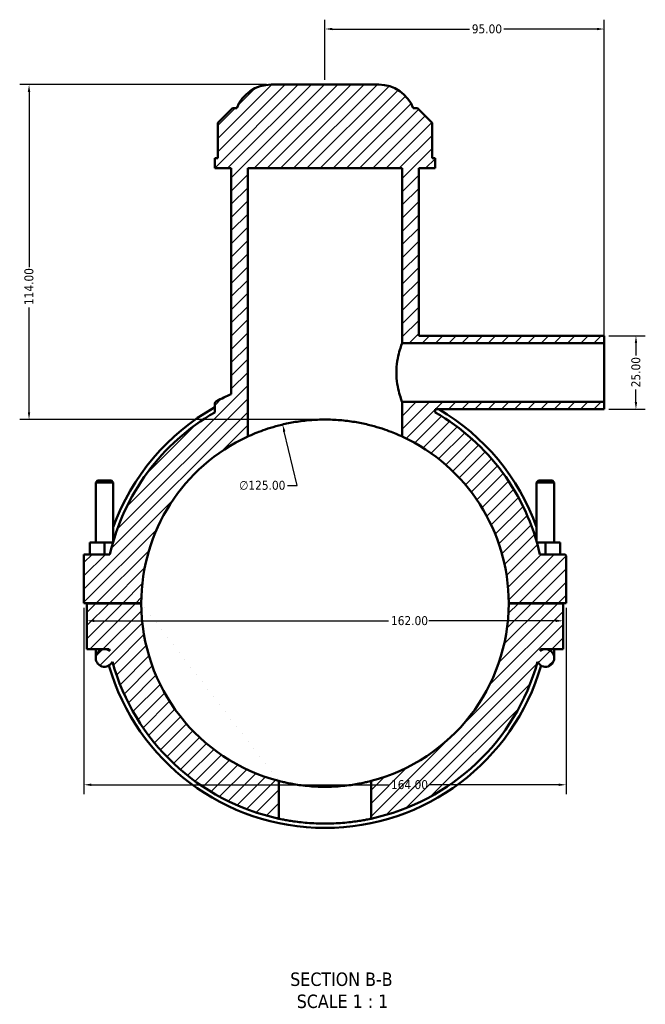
# Model space of a CAD drawing. Header units: millimetres. Extents: x 0 to 898, y -421 to 963.
# Tile 1 of 6: x 304 to 517, y -421 to -86. Entities that reach past the tile are written whole.
import ezdxf

# ---------------------------------------------------------------- set-up
doc = ezdxf.new("R2010")
doc.units = ezdxf.units.MM
for name, color, linetype, lineweight in [('Dimension (ANSI)', 7, 'Continuous', 25), ('Hatch (ANSI)', 7, 'Continuous', 18), ('Symbol (ANSI)', 7, 'Continuous', 25), ('Visible (ANSI)', 7, 'Continuous', 50)]:
    doc.layers.add(name, color=color, linetype=linetype, lineweight=lineweight)
doc.styles.add('Label Text (ANSI)', font='tahoma.ttf')
doc.styles.add('Note Text (ANSI)', font='tahoma.ttf')
doc.dimstyles.new('Default - mm (ANSI)', dxfattribs={"dimtxt": 3.048, "dimasz": 2.5, "dimexe": 3.175, "dimexo": 1.6002, "dimgap": 0.8, "dimtad": 0, "dimtoh": 1, "dimrnd": 1e-08, "dimzin": 4, "dimdsep": 46, "dimtxsty": 'Note Text (ANSI)', "dimcen": 0.09, "dimdle": 10, "dimclrd": 256, "dimclre": 256, "dimclrt": 230, "dimadec": 1, "dimazin": 1, "dimtfac": 1, "dimtofl": 0, "dimtmove": 0, "dimatfit": 3, "dimfxl": 1, "dimtolj": 1, "dimtzin": 4, "dimlwd": -1, "dimlwe": -1, "dimarcsym": 0})

# ---------------------------------------------------------------- blocks, each defined once
blk = doc.blocks.new('*D7')
at = {"layer": 'Defpoints', "color": 0, "transparency": 16777216}
for p in [(393.63, -224.14), (422.44, -345.78)]:
    blk.add_point(p, dxfattribs=at)
at = {"layer": 'Dimension (ANSI)', "transparency": 16777216}
for p, q in [((398.55, -244.94), (394.2, -226.58)), ((395.33, -244.94), (398.55, -244.94))]:
    blk.add_line(p, q, dxfattribs=at)
blk.add_solid([(394.61, -226.48), (393.8, -226.67), (393.63, -224.14)], dxfattribs=at)
at = {"layer": 'Dimension (ANSI)', "color": 230, "true_color": 0xff0080, "transparency": 16777216, "insert": (378.85, -243.3), "char_height": 3.048, "attachment_point": 1, "style": 'Note Text (ANSI)'}
blk.add_mtext('\\A1;∅125.00', dxfattribs=at)
blk = doc.blocks.new('*D9')
at = {"layer": 'Defpoints', "color": 0, "transparency": 16777216}
for p in [(389.69, -108.46), (307.37, -222.46), (408.03, -222.46)]:
    blk.add_point(p, dxfattribs=at)
at = {"layer": 'Dimension (ANSI)', "transparency": 16777216}
for p, q in [((388.09, -108.46), (304.19, -108.46)), ((307.37, -110.96), (307.37, -170.62)), ((307.37, -219.96), (307.37, -184.3)), ((406.43, -222.46), (304.19, -222.46))]:
    blk.add_line(p, q, dxfattribs=at)
for points in [[(306.95, -110.96), (307.78, -110.96), (307.37, -108.46)], [(306.95, -219.96), (307.78, -219.96), (307.37, -222.46)]]:
    blk.add_solid(points, dxfattribs=at)
at = {"layer": 'Dimension (ANSI)', "color": 230, "true_color": 0xff0080, "transparency": 16777216, "insert": (305.78, -183.5), "char_height": 3.048, "attachment_point": 1, "rotation": 90, "style": 'Note Text (ANSI)'}
blk.add_mtext('\\A1;114.00', dxfattribs=at)
blk = doc.blocks.new('*D10')
at = {"layer": 'Defpoints', "color": 0, "transparency": 16777216}
for p in [(503.03, -193.96), (503.03, -218.96), (513.81, -218.96)]:
    blk.add_point(p, dxfattribs=at)
at = {"layer": 'Dimension (ANSI)', "transparency": 16777216}
for p, q in [((504.63, -193.96), (516.99, -193.96)), ((513.81, -196.46), (513.81, -200.65)), ((513.81, -216.46), (513.81, -212.28)), ((504.63, -218.96), (516.99, -218.96))]:
    blk.add_line(p, q, dxfattribs=at)
for points in [[(513.39, -196.46), (514.23, -196.46), (513.81, -193.96)], [(513.39, -216.46), (514.23, -216.46), (513.81, -218.96)]]:
    blk.add_solid(points, dxfattribs=at)
at = {"layer": 'Dimension (ANSI)', "color": 230, "true_color": 0xff0080, "transparency": 16777216, "insert": (512.22, -211.48), "char_height": 3.048, "attachment_point": 1, "rotation": 90, "style": 'Note Text (ANSI)'}
blk.add_mtext('\\A1;25.00', dxfattribs=at)
blk = doc.blocks.new('*D11')
at = {"layer": 'Defpoints', "color": 0, "transparency": 16777216}
for p in [(503.03, -89.55), (408.03, -108.46), (503.03, -196.46)]:
    blk.add_point(p, dxfattribs=at)
at = {"layer": 'Dimension (ANSI)', "transparency": 16777216}
for p, q in [((408.03, -106.86), (408.03, -86.38)), ((503.03, -194.86), (503.03, -86.38)), ((410.53, -89.55), (457.17, -89.55)), ((500.53, -89.55), (468.89, -89.55))]:
    blk.add_line(p, q, dxfattribs=at)
for points in [[(410.53, -89.14), (410.53, -89.97), (408.03, -89.55)], [(500.53, -89.14), (500.53, -89.97), (503.03, -89.55)]]:
    blk.add_solid(points, dxfattribs=at)
at = {"layer": 'Dimension (ANSI)', "color": 230, "true_color": 0xff0080, "transparency": 16777216, "insert": (457.97, -87.97), "char_height": 3.048, "attachment_point": 1, "style": 'Note Text (ANSI)'}
blk.add_mtext('\\A1;95.00', dxfattribs=at)
blk = doc.blocks.new('*D12')
at = {"layer": 'Defpoints', "color": 0, "transparency": 16777216}
for p in [(326.03, -284.91), (490.03, -284.91), (490.03, -346.76)]:
    blk.add_point(p, dxfattribs=at)
at = {"layer": 'Dimension (ANSI)', "transparency": 16777216}
for p, q in [((326.03, -286.51), (326.03, -349.93)), ((490.03, -286.51), (490.03, -349.93)), ((328.53, -346.76), (429.69, -346.76)), ((487.53, -346.76), (443.37, -346.76))]:
    blk.add_line(p, q, dxfattribs=at)
for points in [[(328.53, -346.34), (328.53, -347.18), (326.03, -346.76)], [(487.53, -346.34), (487.53, -347.18), (490.03, -346.76)]]:
    blk.add_solid(points, dxfattribs=at)
at = {"layer": 'Dimension (ANSI)', "color": 230, "true_color": 0xff0080, "transparency": 16777216, "insert": (430.49, -345.17), "char_height": 3.048, "attachment_point": 1, "style": 'Note Text (ANSI)'}
blk.add_mtext('\\A1;164.00', dxfattribs=at)
blk = doc.blocks.new('*D13')
at = {"layer": 'Defpoints', "color": 0, "transparency": 16777216}
for p in [(327.03, -290.95), (489.03, -290.95), (489.03, -290.95)]:
    blk.add_point(p, dxfattribs=at)
at = {"layer": 'Dimension (ANSI)', "transparency": 16777216}
for p, q in [((329.53, -290.95), (429.69, -290.95)), ((486.53, -290.95), (443.37, -290.95))]:
    blk.add_line(p, q, dxfattribs=at)
for points in [[(329.53, -290.54), (329.53, -291.37), (327.03, -290.95)], [(486.53, -290.54), (486.53, -291.37), (489.03, -290.95)]]:
    blk.add_solid(points, dxfattribs=at)
at = {"layer": 'Dimension (ANSI)', "color": 230, "true_color": 0xff0080, "transparency": 16777216, "insert": (430.49, -289.37), "char_height": 3.048, "attachment_point": 1, "style": 'Note Text (ANSI)'}
blk.add_mtext('\\A1;162.00', dxfattribs=at)

msp = doc.modelspace()

# ---------------------------------------------------------------- hatches: boundary and pattern name
at = {"layer": 'Hatch (ANSI)'}
h = msp.add_hatch(dxfattribs=at)
h.set_pattern_fill('ANSI31', color=256, scale=25.4, style=0)
h.set_pattern_definition([(45, (0, 0), (-2.245064, 2.245064), [])])
edge = h.paths.add_edge_path()
edge.add_line((376.156, -136.961), (376.156, -213.772))
edge.add_ellipse((408.031, -284.961), major_axis=(-31.875, 71.19), ratio=1, start_angle=0, end_angle=4.06422)
edge.add_spline(control_points=[(371.191, -216.21), (371.058, -216.281), (370.94, -216.375), (370.742, -216.601), (370.664, -216.731), (370.558, -217.012), (370.531, -217.161), (370.531, -217.312)], knot_values=[-0.1352228, -0.1352228, -0.1352228, -0.1352228, -0.0901485, -0.0901485, -0.0450743, -0.0450743, 0, 0, 0, 0], degree=3, periodic=0)
edge.add_line((370.531, -217.312), (370.531, -220.009))
edge.add_ellipse((408.031, -284.961), major_axis=(-37.5, 64.952), ratio=1, start_angle=0, end_angle=47.19306)
edge.add_line((334.897, -268.336), (326.031, -268.336))
edge.add_line((326.031, -268.336), (326.031, -284.911))
edge.add_line((326.031, -284.911), (345.531, -284.911))
edge.add_ellipse((408.031, -284.961), major_axis=(-62.5, 0.05), ratio=1, start_angle=294.88042, end_angle=360, ccw=False)
edge.add_line((381.781, -228.241), (381.781, -136.961))
edge.add_line((381.781, -136.961), (434.281, -136.961))
edge.add_line((434.281, -136.961), (434.281, -196.461))
edge.add_line((434.281, -196.461), (503.031, -196.461))
edge.add_line((503.031, -196.461), (503.031, -193.961))
edge.add_line((503.031, -193.961), (439.906, -193.961))
edge.add_line((439.906, -193.961), (439.906, -136.961))
edge.add_line((439.906, -136.961), (445.531, -136.961))
edge.add_line((445.531, -136.961), (445.531, -133.541))
edge.add_line((445.531, -133.541), (444.501, -133.541))
edge.add_line((444.501, -133.541), (444.501, -121.441))
edge.add_line((444.501, -121.441), (439.501, -116.441))
edge.add_line((439.501, -116.441), (438.031, -116.441))
edge.add_ellipse((426.377, -120.961), major_axis=(11.654, 4.52), ratio=1, start_angle=0, end_angle=68.80151)
edge.add_line((426.377, -108.461), (389.685, -108.461))
edge.add_ellipse((389.685, -120.961), major_axis=(0, 12.5), ratio=1, start_angle=0, end_angle=68.80151)
edge.add_line((378.031, -116.441), (376.561, -116.441))
edge.add_line((376.561, -116.441), (371.561, -121.441))
edge.add_line((371.561, -121.441), (371.561, -133.541))
edge.add_line((371.561, -133.541), (370.531, -133.541))
edge.add_line((370.531, -133.541), (370.531, -136.961))
edge.add_line((370.531, -136.961), (376.156, -136.961))
edge = h.paths.add_edge_path()
edge.add_line((423.711, -345.463), (423.711, -358.304))
edge.add_ellipse((408.031, -284.961), major_axis=(15.68, -73.343), ratio=1, start_angle=0, end_angle=62.51682)
edge.add_ellipse((483.031, -303.586), major_axis=(-2.698, -1.311), ratio=1, start_angle=0, end_angle=244.08115)
edge.add_line((483.031, -300.586), (489.031, -300.586))
edge.add_line((489.031, -300.586), (489.031, -285.011))
edge.add_line((489.031, -285.011), (470.531, -285.011))
edge.add_ellipse((408.031, -284.961), major_axis=(62.5, -0.05), ratio=1, start_angle=284.57543, end_angle=360, ccw=False)
edge = h.paths.add_edge_path(flags=0)
edge.add_ellipse((483.031, -303.586), major_axis=(0, 3), ratio=1, start_angle=0, end_angle=36.18848)
edge.add_ellipse((408.031, -284.961), major_axis=(73.229, -16.204), ratio=1, start_angle=0, end_angle=0.45245)
edge.add_line((481.386, -300.586), (483.031, -300.586))
edge = h.paths.add_edge_path()
edge.add_ellipse((489.531, -268.836), major_axis=(0.5, 0), ratio=1, start_angle=0, end_angle=90)
edge.add_line((489.531, -268.336), (481.165, -268.336))
edge.add_ellipse((408.031, -284.961), major_axis=(73.134, 16.625), ratio=1, start_angle=0, end_angle=47.19306)
edge.add_line((445.531, -220.009), (445.531, -218.961))
edge.add_line((445.531, -218.961), (503.031, -218.961))
edge.add_line((503.031, -218.961), (503.031, -216.461))
edge.add_line((503.031, -216.461), (434.281, -216.461))
edge.add_line((434.281, -216.461), (434.281, -228.241))
edge.add_ellipse((408.031, -284.961), major_axis=(26.25, 56.72), ratio=1, start_angle=294.88042, end_angle=360, ccw=False)
edge.add_line((470.531, -284.911), (490.031, -284.911))
edge.add_line((490.031, -284.911), (490.031, -268.836))
edge = h.paths.add_edge_path()
edge.add_line((345.531, -285.011), (327.031, -285.011))
edge.add_line((327.031, -285.011), (327.031, -300.586))
edge.add_line((327.031, -300.586), (333.031, -300.586))
edge.add_ellipse((333.031, -303.586), major_axis=(0, 3), ratio=1, start_angle=0, end_angle=244.08115)
edge.add_ellipse((408.031, -284.961), major_axis=(-72.302, -19.936), ratio=1, start_angle=0, end_angle=62.51682)
edge.add_line((392.351, -358.304), (392.351, -345.463))
edge.add_ellipse((408.031, -284.961), major_axis=(-15.68, -60.501), ratio=1, start_angle=284.57543, end_angle=360, ccw=False)
edge = h.paths.add_edge_path(flags=0)
edge.add_line((333.031, -300.586), (334.677, -300.586))
edge.add_ellipse((408.031, -284.961), major_axis=(-73.354, -15.625), ratio=1, start_angle=0, end_angle=0.45245)
edge.add_ellipse((333.031, -303.586), major_axis=(1.771, 2.421), ratio=1, start_angle=0, end_angle=36.18848)

# ---------------------------------------------------------------- linework, layer by layer
at = {"layer": 'Visible (ANSI)'}
for p, q in [((426.377, -108.461), (389.685, -108.461)), ((376.561, -116.441), (371.561, -121.441)), ((378.031, -116.441), (376.561, -116.441)), ((439.501, -116.441), (438.031, -116.441)), ((444.501, -121.441), (439.501, -116.441)), ((371.561, -121.441), (371.561, -133.541)), ((444.501, -133.541), (444.501, -121.441)), ((371.561, -133.541), (370.531, -133.541)), ((370.531, -133.541), (370.531, -136.961)), ((445.531, -133.541), (444.501, -133.541)), ((445.531, -136.961), (445.531, -133.541)), ((370.531, -136.961), (376.156, -136.961)), ((376.156, -136.961), (376.156, -213.772)), ((381.781, -228.241), (381.781, -136.961)), ((381.781, -136.961), (434.281, -136.961)), ((434.281, -136.961), (434.281, -196.461)), ((439.906, -193.961), (439.906, -136.961)), ((439.906, -136.961), (445.531, -136.961)), ((503.031, -193.961), (439.906, -193.961)), ((503.031, -196.461), (503.031, -193.961)), ((434.281, -196.461), (503.031, -196.461)), ((503.031, -216.461), (503.031, -196.461)), ((370.531, -217.312), (370.531, -220.009)), ((503.031, -216.461), (434.281, -216.461)), ((434.281, -216.461), (434.281, -228.241)), ((503.031, -218.961), (503.031, -216.461)), ((445.531, -220.009), (445.531, -218.961)), ((445.531, -218.961), (503.031, -218.961)), ((330.631, -243.245), (330.031, -243.845)), ((330.031, -243.845), (336.031, -243.845)), ((330.031, -243.845), (330.031, -264.336)), ((335.431, -243.245), (330.631, -243.245)), ((335.431, -243.245), (336.031, -243.845)), ((336.031, -243.845), (336.031, -263.961)), ((480.631, -243.245), (480.031, -243.845)), ((486.031, -243.845), (480.031, -243.845)), ((480.031, -263.961), (480.031, -243.845)), ((480.631, -243.245), (485.431, -243.245)), ((485.431, -243.245), (486.031, -243.845)), ((486.031, -264.336), (486.031, -243.845)), ((333.031, -264.336), (328.031, -264.336)), ((328.031, -268.336), (328.031, -264.336)), ((333.031, -268.336), (333.031, -264.336)), ((335.923, -264.336), (333.031, -264.336)), ((480.14, -264.336), (483.031, -264.336)), ((483.031, -264.336), (488.031, -264.336)), ((483.031, -268.336), (483.031, -264.336)), ((488.031, -268.336), (488.031, -264.336)), ((334.897, -268.336), (326.031, -268.336)), ((326.031, -268.336), (326.031, -284.911)), ((489.531, -268.336), (481.165, -268.336)), ((490.031, -284.911), (490.031, -268.836)), ((326.031, -284.911), (345.531, -284.911)), ((345.531, -285.011), (327.031, -285.011)), ((327.031, -285.011), (327.031, -300.586)), ((330.031, -284.911), (330.031, -285.011)), ((336.031, -284.911), (336.031, -285.011)), ((470.531, -284.911), (490.031, -284.911)), ((489.031, -285.011), (470.531, -285.011)), ((480.031, -285.011), (480.031, -284.911)), ((486.031, -285.011), (486.031, -284.911)), ((489.031, -300.586), (489.031, -285.011)), ((327.031, -300.586), (333.031, -300.586)), ((330.031, -300.586), (330.031, -303.586)), ((333.031, -300.586), (334.677, -300.586)), ((481.386, -300.586), (483.031, -300.586)), ((483.031, -300.586), (489.031, -300.586)), ((486.031, -303.586), (486.031, -300.586)), ((392.351, -358.304), (392.351, -345.463)), ((423.711, -345.463), (423.711, -358.304))]:
    msp.add_line(p, q, dxfattribs=at)
for centre, radius, start, end in [((389.685, -120.961), 12.5, 90, 158.80151), ((426.377, -120.961), 12.5, 21.19849, 90), ((408.031, -284.961), 78, 114.1203, 118.18452), ((408.031, -284.961), 75, 120, 167.19306), ((408.031, -284.961), 76.5, 119.35347, 160.25008), ((408.031, -284.961), 75, 12.80694, 60), ((408.031, -284.961), 76.5, 19.74992, 59.62621), ((408.031, -284.961), 62.5, 114.83459, 179.95416), ((408.031, -284.961), 62.5, 0.04584, 65.16541), ((489.531, -268.836), 0.5, 0, 90), ((408.031, -284.961), 62.5, 180.04584, 255.47041), ((408.031, -284.961), 62.5, 284.52959, 359.95416), ((333.031, -303.586), 3, 90, 334.08115), ((333.031, -303.586), 3, 53.81152, 90), ((408.031, -284.961), 75, 192.0247, 192.47715), ((483.031, -303.586), 3, 205.91885, 90), ((483.031, -303.586), 3, 90, 126.18848), ((408.031, -284.961), 75, 347.52285, 347.9753), ((408.031, -284.961), 75, 195.41552, 257.93234), ((408.031, -284.961), 75, 282.06766, 344.58448), ((408.031, -284.961), 76.5, 196.10553, 343.89447)]:
    msp.add_arc(centre, radius, start, end, dxfattribs=at)
for points, knots in [([(434.281, -196.461), (434.281, -196.461), (434.18, -196.718), (433.816, -197.742), (433.557, -198.51), (433.064, -200.271), (432.797, -201.387), (432.412, -203.846), (432.302, -205.191), (432.302, -206.461)], [4.57074, 4.57074, 4.57074, 4.57074, 4.9514789, 4.9514789, 5.3322178, 5.3322178, 5.7132689, 5.7132689, 6.09432, 6.09432, 6.09432, 6.09432]), ([(432.302, -206.461), (432.302, -207.732), (432.412, -209.076), (432.797, -211.536), (433.064, -212.651), (433.557, -214.413), (433.816, -215.181), (434.18, -216.205), (434.281, -216.461), (434.281, -216.461)], [0, 0, 0, 0, 0.3810511, 0.3810511, 0.7621022, 0.7621022, 1.1428411, 1.1428411, 1.52358, 1.52358, 1.52358, 1.52358]), ([(371.191, -216.21), (371.058, -216.281), (370.94, -216.375), (370.742, -216.601), (370.664, -216.731), (370.558, -217.012), (370.531, -217.161), (370.531, -217.312)], [-0.13522277, -0.13522277, -0.13522277, -0.13522277, -0.09014852, -0.09014852, -0.04507426, -0.04507426, 0, 0, 0, 0]), ([(434.281, -228.241), (434.281, -228.241), (434.119, -228.165), (433.444, -227.86), (432.932, -227.631), (431.587, -227.066), (430.753, -226.729), (428.833, -226.016), (427.747, -225.64), (425.44, -224.923), (424.136, -224.554), (421.29, -223.866), (419.748, -223.548), (416.52, -223.019), (414.831, -222.809), (411.421, -222.53), (409.701, -222.461), (406.361, -222.461), (404.641, -222.53), (401.232, -222.809), (399.543, -223.019), (396.315, -223.548), (394.772, -223.866), (391.927, -224.554), (390.623, -224.923), (388.315, -225.64), (387.229, -226.016), (385.31, -226.729), (384.476, -227.066), (383.131, -227.631), (382.618, -227.86), (381.943, -228.165), (381.781, -228.241), (381.781, -228.241)], [8.0197296, 8.0197296, 8.0197296, 8.0197296, 8.5212765, 8.5212765, 9.0228234, 9.0228234, 9.5243703, 9.5243703, 10.0259172, 10.0259172, 10.5268365, 10.5268365, 11.0277558, 11.0277558, 11.5286751, 11.5286751, 12.0295945, 12.0295945, 12.5305138, 12.5305138, 13.0314331, 13.0314331, 13.5323524, 13.5323524, 14.0332718, 14.0332718, 14.5348186, 14.5348186, 15.0363655, 15.0363655, 15.5379124, 15.5379124, 16.0394593, 16.0394593, 16.0394593, 16.0394593]), ([(392.351, -345.463), (392.351, -345.463), (392.446, -345.487), (392.845, -345.589), (393.149, -345.665), (393.95, -345.856), (394.449, -345.97), (395.598, -346.215), (396.25, -346.345), (397.637, -346.595), (398.421, -346.724), (400.13, -346.966), (401.054, -347.078), (402.984, -347.265), (403.992, -347.339), (406.021, -347.437), (407.042, -347.461), (409.02, -347.461), (410.041, -347.437), (412.07, -347.339), (413.078, -347.265), (415.009, -347.078), (415.933, -346.966), (417.641, -346.724), (418.425, -346.595), (419.812, -346.345), (420.464, -346.215), (421.614, -345.97), (422.112, -345.856), (422.913, -345.665), (423.217, -345.589), (423.616, -345.487), (423.711, -345.463), (423.711, -345.463)], [4.7470811, 4.7470811, 4.7470811, 4.7470811, 5.0437948, 5.0437948, 5.3405084, 5.3405084, 5.637222, 5.637222, 5.9339356, 5.9339356, 6.2306071, 6.2306071, 6.5272787, 6.5272787, 6.8239502, 6.8239502, 7.1206217, 7.1206217, 7.4172932, 7.4172932, 7.7139648, 7.7139648, 8.0106363, 8.0106363, 8.3073078, 8.3073078, 8.6040214, 8.6040214, 8.9007351, 8.9007351, 9.1974487, 9.1974487, 9.4941623, 9.4941623, 9.4941623, 9.4941623]), ([(423.711, -358.304), (423.711, -358.304), (423.616, -358.324), (423.218, -358.408), (422.915, -358.471), (422.114, -358.629), (421.616, -358.723), (420.465, -358.926), (419.813, -359.034), (418.424, -359.241), (417.64, -359.348), (415.93, -359.549), (415.005, -359.643), (413.074, -359.798), (412.067, -359.86), (410.039, -359.941), (409.019, -359.961), (407.044, -359.961), (406.023, -359.941), (403.996, -359.86), (402.988, -359.798), (401.057, -359.643), (400.132, -359.549), (398.423, -359.348), (397.638, -359.241), (396.249, -359.034), (395.597, -358.926), (394.447, -358.723), (393.949, -358.629), (393.148, -358.471), (392.844, -358.408), (392.446, -358.324), (392.351, -358.304), (392.351, -358.304)], [0, 0, 0, 0, 0.2962747, 0.2962747, 0.5925494, 0.5925494, 0.8888241, 0.8888241, 1.1850987, 1.1850987, 1.4813535, 1.4813535, 1.7776083, 1.7776083, 2.0738631, 2.0738631, 2.3701179, 2.3701179, 2.6663727, 2.6663727, 2.9626275, 2.9626275, 3.2588823, 3.2588823, 3.5551371, 3.5551371, 3.8514117, 3.8514117, 4.1476864, 4.1476864, 4.4439611, 4.4439611, 4.7402358, 4.7402358, 4.7402358, 4.7402358])]:
    msp.add_open_spline(points, degree=3, knots=knots, dxfattribs=at)

# ---------------------------------------------------------------- texts
at = {"layer": 'Symbol (ANSI)', "char_height": 4.572, "attachment_point": 7, "style": 'Label Text (ANSI)'}
for s, insert in [('SECTION B-B', (396.203, -415.306)), ('SCALE 1 : 1', (398.426, -422.819))]:
    msp.add_mtext(s, dxfattribs=dict(at, insert=insert))

# ---------------------------------------------------------------- dimensions: what is measured, and where the dimension line sits
at = {"layer": 'Dimension (ANSI)'}
for base, p1, p2, angle, override, picture, middle in [((503.031, -89.552), (408.031, -108.461), (503.031, -196.461), 180, {"dimtoh": 0, "dimdec": 2, "dimtp": 0, "dimtm": 0, "dimtdec": 2, "dimatfit": 1}, '*D11', (463.031, -89.552)), ((307.366, -222.462), (389.685, -108.461), (408.031, -222.462), 90, {"dimtoh": 0, "dimdec": 2, "dimtp": 0, "dimtm": 0, "dimtdec": 2, "dimatfit": 1}, '*D9', (307.366, -177.462)), ((513.811, -218.961), (503.031, -193.961), (503.031, -218.961), 90, {"dimtoh": 0, "dimdec": 2, "dimtp": 0, "dimtm": 0, "dimtdec": 2, "dimatfit": 1}, '*D10', (513.811, -206.461)), ((490.031, -346.759), (326.031, -284.911), (490.031, -284.911), 180, {"dimtoh": 0, "dimdec": 2, "dimtp": 0, "dimtm": 0, "dimtdec": 2, "dimatfit": 1}, '*D12', (436.531, -346.759)), ((489.031, -290.953), (327.031, -290.953), (489.031, -290.953), 180, {"dimtoh": 0, "dimdec": 2, "dimse1": 1, "dimse2": 1, "dimtp": 0, "dimtm": 0, "dimtdec": 2, "dimatfit": 1}, '*D13', (436.531, -290.953))]:
    dim = msp.add_linear_dim(base=base, p1=p1, p2=p2, angle=angle, dimstyle='Default - mm (ANSI)', override=override, dxfattribs=at)
    dim.commit()
    dim.dimension.update_dxf_attribs({"geometry": picture, "text_midpoint": middle, "dimtype": 160})
dim = msp.add_diameter_dim_2p(p1=(422.437, -345.782), p2=(393.625, -224.144), dimstyle='Default - mm (ANSI)', override={"dimtih": 1, "dimdec": 2, "dimlfac": 0.999973, "dimtp": 0, "dimtm": 0, "dimtdec": 2}, dxfattribs=at)
dim.commit()
dim.dimension.update_dxf_attribs({"geometry": '*D7', "text_midpoint": (386.69, -244.94), "dimtype": 163})

doc.saveas('drawing.dxf')
